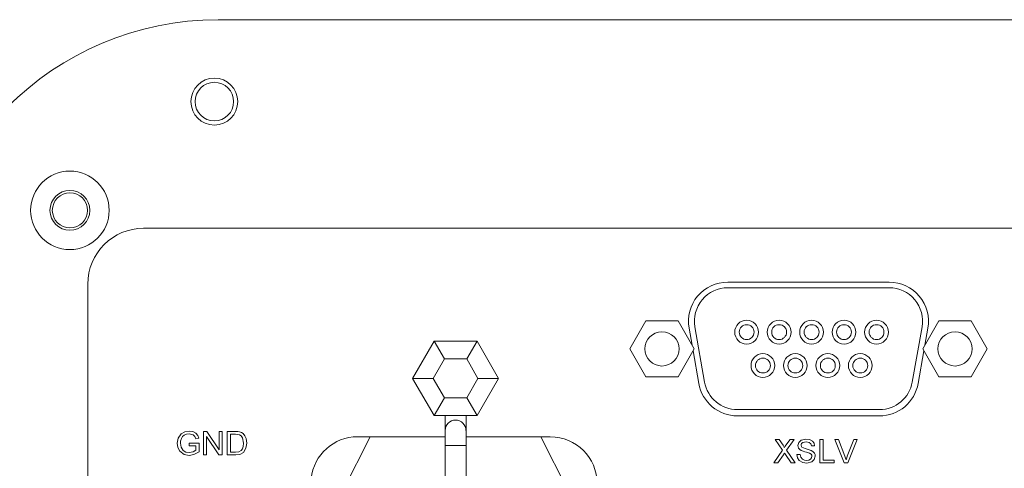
# Model space of a CAD drawing. Extents: x 13 to 426, y 7 to 274.
# Tile 4 of 29: x 71.99 to 84.59, y 57.55 to 63.29. Entities that reach past the tile are written whole.
import ezdxf

# ---------------------------------------------------------------- set-up
doc = ezdxf.new("R2010")
doc.units = 0
doc.header["$MEASUREMENT"] = 0

msp = doc.modelspace()

# ---------------------------------------------------------------- linework, layer by layer
at = {"color": 7, "linetype": 'Continuous', "lineweight": 15}
for p, q in [((86.437, 63.289), (74.531, 63.289)), ((87.389, 60.622), (73.578, 60.622)), ((72.864, 59.908), (72.864, 51.812)), ((81.051, 59.933), (83.117, 59.933)), ((83.117, 59.86), (81.052, 59.86)), ((80.003, 59.437), (79.797, 59.079)), ((80.416, 59.437), (80.003, 59.437)), ((80.622, 59.079), (80.416, 59.437)), ((80.594, 59.128), (80.556, 59.342)), ((80.631, 59.36), (80.756, 58.655)), ((83.412, 58.655), (83.537, 59.36)), ((83.752, 59.437), (83.546, 59.079)), ((83.574, 59.128), (83.612, 59.342)), ((84.165, 59.437), (83.752, 59.437)), ((84.371, 59.079), (84.165, 59.437)), ((77.019, 58.702), (77.294, 59.178)), ((77.294, 59.178), (77.426, 58.95)), ((77.294, 59.178), (77.844, 59.178)), ((77.844, 59.178), (77.712, 58.95)), ((77.844, 59.178), (78.119, 58.702)), ((79.797, 59.079), (80.003, 58.722)), ((80.416, 58.722), (80.622, 59.079)), ((80.681, 58.637), (80.607, 59.054)), ((83.487, 58.637), (83.561, 59.054)), ((83.546, 59.079), (83.752, 58.722)), ((84.165, 58.722), (84.371, 59.079)), ((77.426, 58.95), (77.283, 58.702)), ((77.712, 58.95), (77.426, 58.95)), ((77.855, 58.702), (77.712, 58.95)), ((77.283, 58.702), (77.019, 58.702)), ((77.294, 58.226), (77.019, 58.702)), ((77.283, 58.702), (77.426, 58.454)), ((77.712, 58.454), (77.855, 58.702)), ((78.119, 58.702), (77.844, 58.226)), ((78.119, 58.702), (77.855, 58.702)), ((80.003, 58.722), (80.416, 58.722)), ((83.752, 58.722), (84.165, 58.722)), ((77.426, 58.454), (77.294, 58.226)), ((77.426, 58.454), (77.712, 58.454)), ((77.712, 58.454), (77.844, 58.226)), ((77.844, 58.226), (77.294, 58.226)), ((77.436, 58.226), (77.436, 58.035)), ((77.703, 58.035), (77.703, 58.226)), ((81.176, 58.302), (82.992, 58.302)), ((82.992, 58.222), (81.176, 58.222)), ((74.345, 57.722), (74.345, 58.022)), ((74.345, 58.022), (74.386, 58.022)), ((74.383, 57.958), (74.383, 57.722)), ((74.541, 57.722), (74.383, 57.958)), ((74.386, 58.022), (74.544, 57.786)), ((74.544, 57.786), (74.544, 58.022)), ((74.544, 58.022), (74.582, 58.022)), ((74.582, 58.022), (74.582, 57.722)), ((74.648, 57.722), (74.649, 58.022)), ((74.649, 58.022), (74.752, 58.022)), ((74.689, 57.987), (74.688, 57.757)), ((74.752, 57.987), (74.689, 57.987)), ((76.477, 57.955), (76.088, 57.186)), ((77.436, 57.955), (76.316, 57.955)), ((77.436, 58.035), (77.436, 57.845)), ((77.703, 57.845), (77.703, 58.035)), ((78.781, 57.955), (77.703, 57.955)), ((79.189, 56.911), (78.662, 57.955)), ((74.16, 57.839), (74.16, 57.875)), ((74.16, 57.875), (74.287, 57.875)), ((74.248, 57.839), (74.16, 57.839)), ((74.283, 57.938), (74.247, 57.928)), ((74.248, 57.783), (74.248, 57.839)), ((74.287, 57.875), (74.287, 57.763)), ((77.436, 57.845), (77.436, 56.969)), ((77.436, 57.845), (77.569, 57.845)), ((77.569, 57.845), (77.703, 57.845)), ((77.703, 56.969), (77.703, 57.845)), ((81.753, 57.783), (81.658, 57.922)), ((81.658, 57.922), (81.709, 57.922)), ((81.709, 57.922), (81.761, 57.846)), ((81.796, 57.846), (81.848, 57.922)), ((81.9, 57.922), (81.805, 57.783)), ((81.848, 57.922), (81.9, 57.922)), ((82.163, 57.837), (82.121, 57.837)), ((82.229, 57.622), (82.229, 57.922)), ((82.229, 57.922), (82.271, 57.922)), ((82.271, 57.922), (82.271, 57.657)), ((82.542, 57.622), (82.421, 57.922)), ((82.421, 57.922), (82.467, 57.922)), ((82.467, 57.922), (82.549, 57.707)), ((82.581, 57.707), (82.663, 57.922)), ((82.709, 57.922), (82.588, 57.622)), ((82.663, 57.922), (82.709, 57.922)), ((74.383, 57.722), (74.345, 57.722)), ((74.582, 57.722), (74.541, 57.722)), ((74.757, 57.722), (74.648, 57.722)), ((74.688, 57.757), (74.752, 57.757)), ((81.643, 57.622), (81.753, 57.783)), ((81.765, 57.725), (81.694, 57.622)), ((81.864, 57.622), (81.791, 57.728)), ((81.805, 57.783), (81.915, 57.622)), ((81.937, 57.726), (81.979, 57.726)), ((81.694, 57.622), (81.643, 57.622)), ((81.915, 57.622), (81.864, 57.622)), ((82.413, 57.622), (82.229, 57.622)), ((82.271, 57.657), (82.413, 57.657)), ((82.413, 57.657), (82.413, 57.622)), ((82.588, 57.622), (82.542, 57.622))]:
    msp.add_line(p, q, dxfattribs=at)
at = {"color": 7, "linetype": 'Continuous', "lineweight": 15, "flags": 128}
for points in [[(74.009, 57.871), (74.021, 57.938), (74.059, 57.994), (74.107, 58.02), (74.16, 58.027)], [(74.16, 57.993), (74.126, 57.989), (74.095, 57.975), (74.075, 57.957), (74.062, 57.933)], [(74.16, 58.027), (74.206, 58.021), (74.247, 58), (74.27, 57.972), (74.283, 57.938)], [(74.247, 57.928), (74.234, 57.958), (74.21, 57.981), (74.16, 57.993)], [(74.752, 58.022), (74.782, 58.021), (74.806, 58.018)], [(74.803, 57.98), (74.774, 57.986), (74.752, 57.987)], [(74.856, 57.874), (74.843, 57.943), (74.826, 57.965), (74.803, 57.98)], [(74.806, 58.018), (74.832, 58.008), (74.85, 57.996)], [(74.85, 57.996), (74.874, 57.967), (74.889, 57.932), (74.897, 57.873)], [(74.162, 57.717), (74.095, 57.729), (74.041, 57.77), (74.017, 57.817), (74.009, 57.871)], [(74.062, 57.933), (74.052, 57.9), (74.05, 57.873)], [(74.05, 57.873), (74.057, 57.822), (74.085, 57.779), (74.12, 57.759), (74.16, 57.752)], [(74.897, 57.873), (74.887, 57.808), (74.854, 57.752), (74.808, 57.728), (74.757, 57.722)], [(74.826, 57.778), (74.842, 57.802), (74.851, 57.829), (74.856, 57.874)], [(81.761, 57.846), (81.771, 57.831), (81.775, 57.824), (81.777, 57.817)], [(81.777, 57.817), (81.788, 57.833), (81.796, 57.846)], [(81.948, 57.844), (81.959, 57.883), (81.989, 57.911), (82.052, 57.926)], [(81.992, 57.779), (81.973, 57.791), (81.958, 57.809), (81.948, 57.844)], [(82.054, 57.891), (82.012, 57.882), (81.996, 57.867), (81.992, 57.857), (81.99, 57.846)], [(81.99, 57.846), (81.994, 57.83), (82.001, 57.82)], [(82.052, 57.926), (82.096, 57.92), (82.136, 57.9), (82.156, 57.871), (82.163, 57.837)], [(82.121, 57.837), (82.114, 57.863), (82.095, 57.882), (82.054, 57.891)], [(74.16, 57.752), (74.212, 57.763), (74.248, 57.783)], [(74.287, 57.763), (74.221, 57.726), (74.162, 57.717)], [(74.752, 57.757), (74.796, 57.762), (74.826, 57.778)], [(81.779, 57.746), (81.771, 57.734), (81.765, 57.725)], [(81.791, 57.728), (81.785, 57.738), (81.779, 57.746)], [(82.062, 57.618), (82.011, 57.625), (81.966, 57.651), (81.944, 57.686), (81.937, 57.726)], [(81.979, 57.726), (81.987, 57.693), (82.009, 57.667), (82.034, 57.656), (82.06, 57.653)], [(82.097, 57.746), (82.061, 57.757), (82.038, 57.763), (82.015, 57.77), (81.992, 57.779)], [(82.001, 57.82), (82.04, 57.803), (82.067, 57.796), (82.093, 57.789), (82.119, 57.78)], [(82.06, 57.653), (82.087, 57.656), (82.111, 57.668), (82.124, 57.685), (82.129, 57.705)], [(82.171, 57.707), (82.159, 57.665), (82.128, 57.635), (82.062, 57.618)], [(82.129, 57.705), (82.126, 57.72), (82.118, 57.733), (82.097, 57.746)], [(82.119, 57.78), (82.142, 57.766), (82.16, 57.747), (82.169, 57.728), (82.171, 57.707)], [(82.549, 57.707), (82.558, 57.68), (82.565, 57.659)], [(82.565, 57.659), (82.574, 57.686), (82.581, 57.707)]]:
    msp.add_lwpolyline(points, dxfattribs=at)
at = {"color": 7, "linetype": 'Continuous', "lineweight": 15}
for centre, radius in [((74.483, 62.242), 0.3), ((74.483, 62.242), 0.247), ((72.635, 60.851), 0.502), ((72.635, 60.851), 0.255), ((72.635, 60.851), 0.225), ((81.293, 59.293), 0.152), ((81.293, 59.293), 0.0953), ((81.709, 59.293), 0.152), ((81.709, 59.293), 0.0953), ((82.124, 59.293), 0.152), ((82.124, 59.293), 0.0953), ((82.539, 59.293), 0.152), ((82.539, 59.293), 0.0953), ((82.955, 59.293), 0.152), ((82.955, 59.293), 0.0953), ((80.21, 59.079), 0.219), ((83.959, 59.079), 0.219), ((81.501, 58.866), 0.152), ((81.501, 58.866), 0.0953), ((81.916, 58.866), 0.152), ((81.916, 58.866), 0.0953), ((82.332, 58.866), 0.152), ((82.332, 58.866), 0.0953), ((82.747, 58.866), 0.152), ((82.747, 58.866), 0.0953)]:
    msp.add_circle(centre, radius, dxfattribs=at)
for centre, radius, start, end in [((74.531, 59.479), 3.81, 90, 180), ((73.578, 59.908), 0.714, 90, 180), ((81.051, 59.43), 0.503, 90, 190.0407), ((81.052, 59.434), 0.427, 90, 190), ((83.117, 59.43), 0.503, 349.9593, 90), ((83.117, 59.434), 0.427, 350, 90), ((81.176, 58.725), 0.503, 190.0407, 270), ((81.176, 58.729), 0.427, 190, 270), ((82.992, 58.729), 0.427, 270, 350), ((82.992, 58.725), 0.503, 270, 349.9593), ((77.569, 58.035), 0.133, 90, 180), ((77.569, 58.035), 0.133, 0, 90), ((76.316, 57.357), 0.598, 90, 173.7838), ((78.781, 57.357), 0.598, 0, 90)]:
    msp.add_arc(centre, radius, start, end, dxfattribs=at)

doc.saveas('drawing.dxf')
